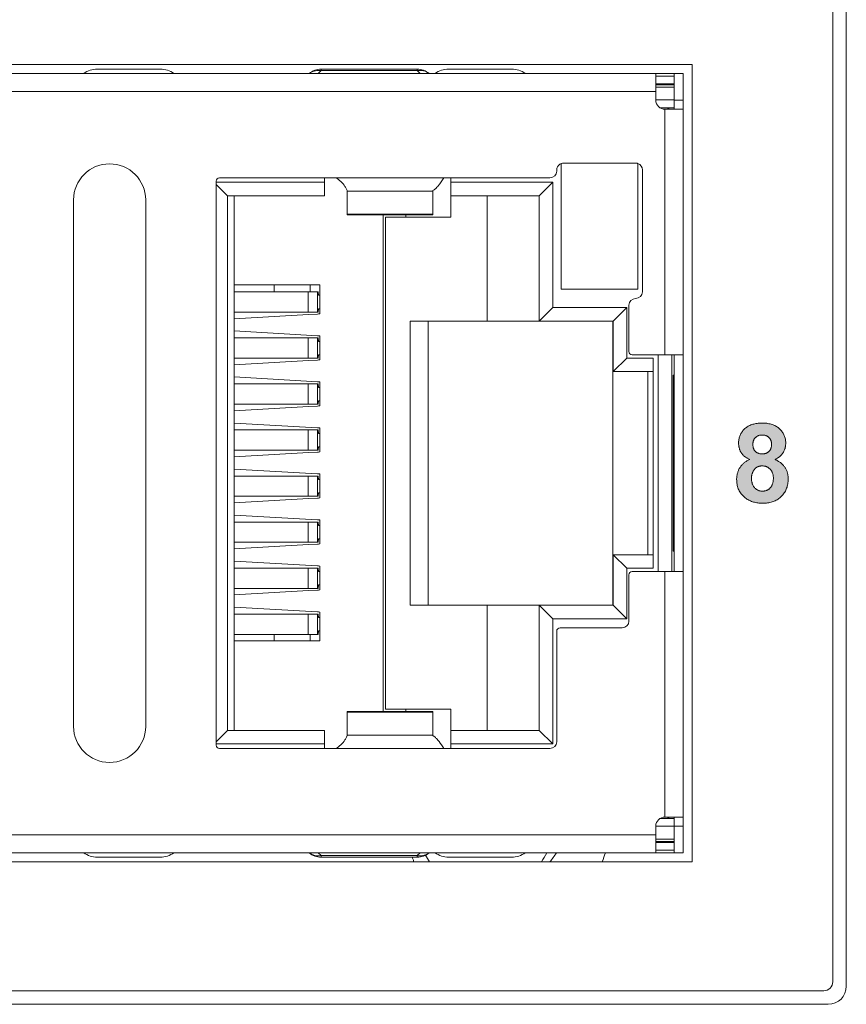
# Model space of a CAD drawing. Header units: millimetres. Extents: x 38 to 345, y 39 to 594.
# Tile 12 of 46: x 57 to 75, y 382 to 404. Entities that reach past the tile are written whole.
import ezdxf

# ---------------------------------------------------------------- set-up
doc = ezdxf.new("R2010")
doc.units = ezdxf.units.MM
doc.layers.add('PRINT', color=7, linetype='Continuous')

msp = doc.modelspace()

# ---------------------------------------------------------------- hatches: boundary and pattern name
at = {"layer": 'PRINT', "lineweight": 0}
h = msp.add_hatch(color=256, dxfattribs=at)
h.dxf.hatch_style = 2
edge = h.paths.add_edge_path()
edge.add_spline(control_points=[(73.13, 394.117), (73.044, 394.154), (72.981, 394.204), (72.942, 394.268), (72.902, 394.331), (72.883, 394.401), (72.883, 394.477), (72.883, 394.607), (72.928, 394.714), (73.019, 394.799), (73.109, 394.884), (73.238, 394.926), (73.405, 394.926), (73.57, 394.926), (73.699, 394.884), (73.79, 394.799), (73.882, 394.714), (73.927, 394.607), (73.927, 394.477), (73.927, 394.396), (73.906, 394.325), (73.864, 394.262), (73.823, 394.199), (73.764, 394.151), (73.688, 394.117), (73.784, 394.079), (73.857, 394.022), (73.908, 393.948), (73.958, 393.873), (73.983, 393.788), (73.983, 393.69), (73.983, 393.53), (73.932, 393.399), (73.83, 393.299), (73.727, 393.198), (73.591, 393.148), (73.421, 393.148), (73.262, 393.148), (73.131, 393.189), (73.025, 393.273), (72.901, 393.371), (72.839, 393.505), (72.839, 393.676), (72.839, 393.77), (72.862, 393.857), (72.909, 393.935), (72.956, 394.014), (73.029, 394.075), (73.13, 394.117)], knot_values=[0, 0, 0, 0, 1, 1, 1, 2, 2, 2, 3, 3, 3, 4, 4, 4, 5, 5, 5, 6, 6, 6, 7, 7, 7, 8, 8, 8, 9, 9, 9, 10, 10, 10, 11, 11, 11, 12, 12, 12, 13, 13, 13, 14, 14, 14, 15, 15, 15, 16, 16, 16, 16], degree=3, periodic=0)
edge = h.paths.add_edge_path()
edge.add_spline(control_points=[(73.168, 393.708), (73.168, 393.616), (73.191, 393.545), (73.238, 393.493), (73.286, 393.442), (73.344, 393.416), (73.415, 393.416), (73.484, 393.416), (73.54, 393.441), (73.586, 393.49), (73.631, 393.54), (73.653, 393.611), (73.653, 393.705), (73.653, 393.786), (73.63, 393.851), (73.584, 393.901), (73.538, 393.95), (73.48, 393.975), (73.41, 393.975), (73.328, 393.975), (73.268, 393.947), (73.228, 393.891), (73.188, 393.835), (73.168, 393.774), (73.168, 393.708)], knot_values=[0, 0, 0, 0, 1, 1, 1, 2, 2, 2, 3, 3, 3, 4, 4, 4, 5, 5, 5, 6, 6, 6, 7, 7, 7, 8, 8, 8, 8], degree=3, periodic=0)
edge = h.paths.add_edge_path()
edge.add_spline(control_points=[(73.199, 394.453), (73.199, 394.387), (73.218, 394.335), (73.255, 394.298), (73.293, 394.261), (73.343, 394.242), (73.405, 394.242), (73.469, 394.242), (73.519, 394.261), (73.557, 394.299), (73.595, 394.336), (73.614, 394.388), (73.614, 394.455), (73.614, 394.517), (73.595, 394.567), (73.558, 394.605), (73.52, 394.642), (73.471, 394.661), (73.409, 394.661), (73.345, 394.661), (73.294, 394.642), (73.256, 394.604), (73.218, 394.566), (73.199, 394.516), (73.199, 394.453)], knot_values=[0, 0, 0, 0, 1, 1, 1, 2, 2, 2, 3, 3, 3, 4, 4, 4, 5, 5, 5, 6, 6, 6, 7, 7, 7, 8, 8, 8, 8], degree=3, periodic=0)

# ---------------------------------------------------------------- linework, layer by layer
at = {"color": 7, "linetype": 'Continuous', "lineweight": 0}
for p, q in [((75.271, 490.642), (75.271, 382.442)), ((74.971, 490.542), (74.971, 382.542)), ((46.021, 402.872), (71.851, 402.872)), ((46.825, 402.672), (71.047, 402.672)), ((59.361, 402.772), (58.661, 402.772)), ((60.061, 402.772), (59.361, 402.772)), ((63.563, 402.672), (63.628, 402.737)), ((63.628, 402.771), (65.754, 402.771)), ((63.628, 402.771), (63.628, 402.737)), ((65.754, 402.737), (63.628, 402.737)), ((65.754, 402.737), (65.754, 402.771)), ((65.754, 402.737), (65.819, 402.672)), ((67.151, 402.772), (66.451, 402.772)), ((67.851, 402.772), (67.151, 402.772)), ((71.047, 402.507), (71.047, 402.672)), ((71.047, 402.672), (71.451, 402.672)), ((71.451, 402.672), (71.451, 402.168)), ((71.451, 402.672), (71.651, 402.672)), ((71.651, 402.082), (71.651, 402.672)), ((71.851, 402.872), (71.851, 385.202)), ((71.451, 402.618), (71.047, 402.618)), ((71.047, 402.472), (71.047, 402.507)), ((71.047, 402.272), (71.047, 402.472)), ((71.047, 402.272), (46.825, 402.272)), ((71.047, 402.448), (71.451, 402.448)), ((71.047, 402.421), (71.451, 402.421)), ((71.451, 402.368), (71.047, 402.368)), ((71.047, 402.272), (71.047, 402.082)), ((71.451, 402.087), (71.047, 402.087)), ((71.451, 402.087), (71.451, 402.168)), ((71.451, 401.942), (71.451, 402.087)), ((71.451, 402.082), (71.651, 402.082)), ((71.651, 402.082), (71.651, 401.882)), ((71.139, 401.914), (71.249, 401.914)), ((71.435, 401.882), (71.248, 401.882)), ((71.249, 401.914), (71.451, 401.914)), ((71.249, 401.881), (71.249, 396.437)), ((71.309, 401.914), (71.341, 401.882)), ((71.451, 401.882), (71.435, 401.882)), ((71.451, 401.942), (71.451, 401.883)), ((71.651, 401.882), (71.451, 401.882)), ((71.651, 401.882), (71.651, 396.437)), ((68.85, 400.537), (68.85, 400.512)), ((68.951, 400.678), (68.951, 397.89)), ((70.6, 400.687), (69, 400.687)), ((70.651, 397.89), (70.651, 400.677)), ((70.75, 397.837), (70.75, 400.537)), ((61.3, 400.287), (61.3, 387.787)), ((63.701, 400.362), (61.375, 400.362)), ((63.95, 400.362), (63.701, 400.362)), ((63.701, 400.362), (63.701, 400.262)), ((63.95, 400.362), (66.35, 400.362)), ((66.501, 400.362), (66.35, 400.362)), ((68.7, 400.362), (66.501, 400.362)), ((66.501, 400.262), (66.501, 400.362)), ((63.701, 400.262), (61.3, 400.262)), ((61.3, 400.213), (61.551, 399.962)), ((63.701, 399.962), (63.701, 400.262)), ((64.2, 400.077), (64.188, 400.108)), ((64.2, 400.077), (64.2, 400.066)), ((64.2, 400.066), (64.2, 399.557)), ((66.1, 400.066), (64.2, 400.066)), ((66.1, 400.066), (66.1, 400.077)), ((66.1, 399.557), (66.1, 400.066)), ((66.501, 400.262), (66.501, 399.962)), ((68.761, 400.262), (66.501, 400.262)), ((68.461, 399.962), (68.761, 400.262)), ((68.761, 397.487), (68.761, 400.262)), ((58.136, 399.872), (58.136, 388.202)), ((59.736, 388.202), (59.736, 399.872)), ((61.551, 399.962), (61.551, 388.112)), ((63.701, 399.962), (61.551, 399.962)), ((61.701, 388.112), (61.701, 399.962)), ((66.501, 399.962), (68.461, 399.962)), ((66.501, 399.962), (66.501, 399.487)), ((67.311, 399.962), (67.311, 397.187)), ((68.461, 399.962), (68.461, 397.187)), ((64.2, 399.557), (64.2, 399.545)), ((64.2, 399.557), (66.1, 399.557)), ((64.2, 399.545), (66.1, 399.545)), ((65.001, 399.545), (65.001, 388.529)), ((65.051, 399.487), (66.501, 399.487)), ((65.051, 388.587), (65.051, 399.487)), ((65.501, 399.487), (65.501, 399.545)), ((66.1, 399.545), (66.1, 399.557)), ((61.701, 397.987), (63.601, 397.987)), ((62.585, 397.837), (62.585, 397.987)), ((63.385, 397.837), (63.385, 397.987)), ((63.601, 397.987), (63.601, 397.832)), ((70.651, 397.89), (68.951, 397.89)), ((61.701, 397.837), (63.34, 397.837)), ((63.34, 397.832), (61.701, 397.832)), ((63.34, 397.837), (63.385, 397.837)), ((63.516, 397.832), (63.34, 397.832)), ((63.34, 397.382), (63.34, 397.832)), ((63.542, 397.832), (63.516, 397.832)), ((63.542, 397.832), (63.564, 397.832)), ((63.542, 397.832), (63.542, 397.382)), ((63.564, 397.832), (63.567, 397.757)), ((63.601, 397.757), (63.567, 397.757)), ((63.601, 397.832), (63.601, 397.757)), ((63.601, 397.757), (63.601, 397.457)), ((63.567, 397.457), (63.564, 397.382)), ((63.567, 397.457), (63.601, 397.457)), ((63.601, 397.457), (63.601, 397.382)), ((68.761, 397.487), (68.461, 397.187)), ((70.401, 397.487), (68.761, 397.487)), ((70.401, 397.487), (70.101, 397.187)), ((70.401, 396.367), (70.401, 397.487)), ((70.45, 396.512), (70.45, 397.537)), ((63.34, 397.382), (61.701, 397.382)), ((61.701, 397.237), (63.343, 397.331)), ((63.34, 397.382), (63.542, 397.382)), ((63.343, 397.331), (63.544, 397.343)), ((63.542, 397.382), (63.564, 397.382)), ((63.544, 397.343), (63.566, 397.344)), ((63.566, 397.344), (63.601, 397.346)), ((63.601, 397.382), (63.601, 397.346)), ((67.311, 397.187), (65.601, 397.187)), ((65.601, 397.187), (65.601, 390.887)), ((66.001, 397.187), (66.001, 390.887)), ((67.311, 397.187), (68.461, 397.187)), ((68.461, 397.187), (70.101, 397.187)), ((70.091, 396.067), (70.091, 397.187)), ((70.101, 396.067), (70.101, 397.187)), ((63.544, 396.86), (61.701, 396.967)), ((63.34, 396.812), (61.701, 396.812)), ((63.516, 396.812), (63.34, 396.812)), ((63.34, 396.362), (63.34, 396.812)), ((63.542, 396.812), (63.516, 396.812)), ((63.542, 396.812), (63.564, 396.812)), ((63.542, 396.812), (63.542, 396.362)), ((63.567, 396.859), (63.544, 396.86)), ((63.564, 396.812), (63.567, 396.737)), ((63.601, 396.857), (63.567, 396.859)), ((63.601, 396.812), (63.601, 396.857)), ((63.601, 396.737), (63.601, 396.812)), ((63.567, 396.737), (63.601, 396.737)), ((63.601, 396.437), (63.601, 396.737)), ((61.701, 396.362), (63.34, 396.362)), ((63.34, 396.362), (63.542, 396.362)), ((63.542, 396.362), (63.564, 396.362)), ((63.567, 396.437), (63.564, 396.362)), ((63.601, 396.437), (63.567, 396.437)), ((63.601, 396.362), (63.601, 396.437)), ((63.601, 396.326), (63.601, 396.362)), ((70.401, 396.367), (70.101, 396.067)), ((70.991, 396.367), (70.401, 396.367)), ((71.249, 396.437), (70.525, 396.437)), ((70.991, 396.067), (70.991, 396.367)), ((71.101, 396.437), (71.101, 391.637)), ((71.251, 396.437), (71.451, 396.437)), ((71.401, 391.637), (71.401, 396.437)), ((71.451, 396.437), (71.451, 391.637)), ((71.451, 396.437), (71.486, 396.437)), ((71.486, 396.437), (71.651, 396.437)), ((71.651, 391.637), (71.651, 396.437)), ((61.701, 396.217), (63.343, 396.311)), ((63.343, 396.311), (63.544, 396.323)), ((63.544, 396.323), (63.566, 396.324)), ((63.566, 396.324), (63.601, 396.326)), ((63.544, 395.84), (61.701, 395.947)), ((70.091, 392.007), (70.091, 396.067)), ((70.991, 396.067), (70.101, 396.067)), ((70.871, 396.067), (70.871, 392.007)), ((70.991, 392.007), (70.991, 396.067)), ((71.431, 394.727), (71.431, 395.987)), ((71.451, 395.987), (71.431, 395.987)), ((63.34, 395.792), (61.701, 395.792)), ((63.516, 395.792), (63.34, 395.792)), ((63.34, 395.342), (63.34, 395.792)), ((63.542, 395.792), (63.516, 395.792)), ((63.542, 395.792), (63.564, 395.792)), ((63.542, 395.792), (63.542, 395.342)), ((63.567, 395.839), (63.544, 395.84)), ((63.564, 395.792), (63.567, 395.717)), ((63.601, 395.837), (63.567, 395.839)), ((63.567, 395.717), (63.601, 395.717)), ((63.601, 395.792), (63.601, 395.837)), ((63.601, 395.717), (63.601, 395.792)), ((63.601, 395.417), (63.601, 395.717)), ((61.701, 395.342), (63.34, 395.342)), ((61.701, 395.197), (63.343, 395.291)), ((63.34, 395.342), (63.542, 395.342)), ((63.343, 395.291), (63.544, 395.303)), ((63.542, 395.342), (63.564, 395.342)), ((63.544, 395.303), (63.566, 395.304)), ((63.567, 395.417), (63.564, 395.342)), ((63.566, 395.304), (63.601, 395.306)), ((63.601, 395.417), (63.567, 395.417)), ((63.601, 395.342), (63.601, 395.417)), ((63.601, 395.306), (63.601, 395.342)), ((63.544, 394.82), (61.701, 394.927)), ((63.567, 394.819), (63.544, 394.82)), ((63.601, 394.817), (63.567, 394.819)), ((63.601, 394.772), (63.601, 394.817)), ((63.34, 394.772), (61.701, 394.772)), ((63.516, 394.772), (63.34, 394.772)), ((63.34, 394.322), (63.34, 394.772)), ((63.542, 394.772), (63.516, 394.772)), ((63.542, 394.772), (63.564, 394.772)), ((63.542, 394.772), (63.542, 394.322)), ((63.564, 394.772), (63.567, 394.697)), ((63.567, 394.697), (63.601, 394.697)), ((63.601, 394.697), (63.601, 394.772)), ((63.601, 394.397), (63.601, 394.697)), ((71.431, 393.287), (71.431, 394.727)), ((71.451, 394.727), (71.431, 394.727)), ((63.567, 394.397), (63.564, 394.322)), ((63.601, 394.397), (63.567, 394.397)), ((63.601, 394.322), (63.601, 394.397)), ((61.701, 394.322), (63.34, 394.322)), ((61.701, 394.177), (63.343, 394.271)), ((63.34, 394.322), (63.542, 394.322)), ((63.343, 394.271), (63.544, 394.283)), ((63.542, 394.322), (63.564, 394.322)), ((63.544, 394.283), (63.566, 394.284)), ((63.566, 394.284), (63.601, 394.286)), ((63.601, 394.286), (63.601, 394.322)), ((63.544, 393.8), (61.701, 393.907)), ((63.34, 393.752), (61.701, 393.752)), ((63.516, 393.752), (63.34, 393.752)), ((63.34, 393.302), (63.34, 393.752)), ((63.542, 393.752), (63.516, 393.752)), ((63.542, 393.752), (63.564, 393.752)), ((63.542, 393.752), (63.542, 393.302)), ((63.567, 393.799), (63.544, 393.8)), ((63.564, 393.752), (63.567, 393.677)), ((63.601, 393.797), (63.567, 393.799)), ((63.601, 393.752), (63.601, 393.797)), ((63.601, 393.677), (63.601, 393.752)), ((63.567, 393.677), (63.601, 393.677)), ((63.601, 393.377), (63.601, 393.677)), ((61.701, 393.302), (63.34, 393.302)), ((63.34, 393.302), (63.542, 393.302)), ((63.542, 393.302), (63.564, 393.302)), ((63.567, 393.377), (63.564, 393.302)), ((63.601, 393.377), (63.567, 393.377)), ((63.601, 393.302), (63.601, 393.377)), ((63.601, 393.266), (63.601, 393.302)), ((71.431, 393.287), (71.431, 392.087)), ((71.431, 393.287), (71.451, 393.287)), ((61.701, 393.157), (63.343, 393.251)), ((63.343, 393.251), (63.544, 393.263)), ((63.544, 393.263), (63.566, 393.264)), ((63.566, 393.264), (63.601, 393.266)), ((63.544, 392.78), (61.701, 392.887)), ((63.34, 392.732), (61.701, 392.732)), ((63.516, 392.732), (63.34, 392.732)), ((63.34, 392.282), (63.34, 392.732)), ((63.542, 392.732), (63.516, 392.732)), ((63.542, 392.732), (63.564, 392.732)), ((63.542, 392.732), (63.542, 392.282)), ((63.567, 392.779), (63.544, 392.78)), ((63.564, 392.732), (63.567, 392.657)), ((63.601, 392.777), (63.567, 392.779)), ((63.567, 392.657), (63.601, 392.657)), ((63.601, 392.732), (63.601, 392.777)), ((63.601, 392.657), (63.601, 392.732)), ((63.601, 392.357), (63.601, 392.657)), ((61.701, 392.282), (63.34, 392.282)), ((61.701, 392.137), (63.343, 392.231)), ((63.34, 392.282), (63.542, 392.282)), ((63.343, 392.231), (63.544, 392.243)), ((63.542, 392.282), (63.564, 392.282)), ((63.544, 392.243), (63.566, 392.244)), ((63.567, 392.357), (63.564, 392.282)), ((63.566, 392.244), (63.601, 392.246)), ((63.601, 392.357), (63.567, 392.357)), ((63.601, 392.282), (63.601, 392.357)), ((63.601, 392.246), (63.601, 392.282)), ((70.091, 390.887), (70.091, 392.007)), ((70.101, 390.887), (70.101, 392.007)), ((70.991, 392.007), (70.101, 392.007)), ((70.401, 391.707), (70.101, 392.007)), ((70.991, 391.707), (70.991, 392.007)), ((71.451, 392.087), (71.431, 392.087)), ((63.544, 391.76), (61.701, 391.867)), ((63.567, 391.759), (63.544, 391.76)), ((63.601, 391.757), (63.567, 391.759)), ((63.34, 391.712), (61.701, 391.712)), ((63.516, 391.712), (63.34, 391.712)), ((63.34, 391.262), (63.34, 391.712)), ((63.542, 391.712), (63.516, 391.712)), ((63.542, 391.712), (63.564, 391.712)), ((63.542, 391.712), (63.542, 391.262)), ((63.564, 391.712), (63.567, 391.637)), ((63.567, 391.637), (63.601, 391.637)), ((63.601, 391.712), (63.601, 391.757)), ((63.601, 391.637), (63.601, 391.712)), ((63.601, 391.337), (63.601, 391.637)), ((70.401, 390.587), (70.401, 391.707)), ((70.401, 391.707), (70.991, 391.707)), ((70.45, 390.537), (70.45, 391.562)), ((70.525, 391.637), (71.25, 391.637)), ((71.25, 391.637), (71.25, 386.192)), ((71.433, 391.637), (71.251, 391.637)), ((71.451, 391.637), (71.433, 391.637)), ((71.651, 391.637), (71.451, 391.637)), ((71.651, 386.192), (71.651, 391.637)), ((63.567, 391.337), (63.564, 391.262)), ((63.601, 391.337), (63.567, 391.337)), ((63.601, 391.262), (63.601, 391.337)), ((61.701, 391.262), (63.34, 391.262)), ((61.701, 391.117), (63.343, 391.211)), ((63.34, 391.262), (63.542, 391.262)), ((63.343, 391.211), (63.544, 391.223)), ((63.542, 391.262), (63.564, 391.262)), ((63.544, 391.223), (63.566, 391.224)), ((63.566, 391.224), (63.601, 391.226)), ((63.601, 391.226), (63.601, 391.262)), ((65.601, 390.887), (67.311, 390.887)), ((67.311, 390.887), (67.311, 388.112)), ((68.461, 390.887), (67.311, 390.887)), ((68.461, 388.112), (68.461, 390.887)), ((70.101, 390.887), (68.461, 390.887)), ((68.761, 390.587), (68.461, 390.887)), ((70.401, 390.587), (70.101, 390.887)), ((63.544, 390.74), (61.701, 390.847)), ((63.34, 390.692), (61.701, 390.692)), ((63.516, 390.692), (63.34, 390.692)), ((63.34, 390.242), (63.34, 390.692)), ((63.542, 390.692), (63.516, 390.692)), ((63.542, 390.692), (63.564, 390.692)), ((63.542, 390.692), (63.542, 390.242)), ((63.567, 390.739), (63.544, 390.74)), ((63.564, 390.692), (63.567, 390.617)), ((63.601, 390.737), (63.567, 390.739)), ((63.601, 390.692), (63.601, 390.737)), ((63.601, 390.617), (63.601, 390.692)), ((63.567, 390.617), (63.601, 390.617)), ((63.601, 390.317), (63.601, 390.617)), ((68.761, 387.812), (68.761, 390.587)), ((68.761, 390.587), (70.401, 390.587)), ((61.701, 390.242), (63.34, 390.242)), ((63.34, 390.237), (61.701, 390.237)), ((62.585, 390.097), (62.585, 390.237)), ((63.34, 390.242), (63.542, 390.242)), ((63.385, 390.237), (63.34, 390.237)), ((63.385, 390.097), (63.385, 390.237)), ((63.542, 390.242), (63.564, 390.242)), ((63.567, 390.317), (63.564, 390.242)), ((63.601, 390.317), (63.567, 390.317)), ((63.601, 390.242), (63.601, 390.317)), ((63.601, 390.097), (63.601, 390.242)), ((68.85, 387.862), (68.85, 390.312)), ((68.925, 390.387), (70.3, 390.387)), ((61.701, 390.097), (63.601, 390.097)), ((64.2, 388.529), (64.2, 388.516)), ((64.2, 388.529), (66.1, 388.529)), ((64.2, 388.008), (64.2, 388.516)), ((66.1, 388.516), (64.2, 388.516)), ((66.501, 388.587), (65.051, 388.587)), ((65.501, 388.529), (65.501, 388.587)), ((66.1, 388.516), (66.1, 388.529)), ((66.1, 388.008), (66.1, 388.516)), ((66.501, 388.587), (66.501, 388.112)), ((61.3, 387.861), (61.551, 388.112)), ((63.701, 388.112), (61.551, 388.112)), ((63.701, 387.812), (63.701, 388.112)), ((66.501, 388.112), (66.501, 387.812)), ((66.501, 388.112), (68.461, 388.112)), ((68.761, 387.812), (68.461, 388.112)), ((64.2, 387.997), (64.188, 387.965)), ((64.2, 388.008), (64.2, 387.997)), ((64.2, 388.008), (66.1, 388.008)), ((66.1, 387.997), (66.1, 388.008)), ((66.1, 387.997), (66.131, 387.978)), ((61.3, 387.812), (63.701, 387.812)), ((61.375, 387.712), (63.701, 387.712)), ((63.701, 387.812), (63.701, 387.712)), ((63.701, 387.712), (63.95, 387.712)), ((66.35, 387.712), (63.95, 387.712)), ((66.35, 387.712), (66.501, 387.712)), ((66.501, 387.812), (66.501, 387.712)), ((66.501, 387.812), (68.761, 387.812)), ((66.501, 387.712), (68.7, 387.712)), ((71.248, 386.16), (71.138, 386.16)), ((71.451, 386.16), (71.248, 386.16)), ((71.249, 386.192), (71.451, 386.192)), ((71.341, 386.192), (71.309, 386.16)), ((71.451, 386.192), (71.487, 386.192)), ((71.451, 386.132), (71.451, 386.19)), ((71.451, 385.987), (71.451, 386.132)), ((71.487, 386.192), (71.651, 386.192)), ((71.651, 385.992), (71.651, 386.192)), ((71.047, 385.992), (71.047, 385.802)), ((71.047, 385.987), (71.451, 385.987)), ((71.651, 385.992), (71.451, 385.992)), ((71.451, 385.905), (71.451, 385.987)), ((71.451, 385.905), (71.451, 385.402)), ((71.651, 385.402), (71.651, 385.992)), ((46.825, 385.802), (71.047, 385.802)), ((71.047, 385.62), (71.047, 385.802)), ((71.047, 385.706), (71.451, 385.706)), ((71.451, 385.652), (71.047, 385.652)), ((71.451, 385.625), (71.047, 385.625)), ((71.047, 385.402), (71.047, 385.62)), ((71.047, 385.455), (71.451, 385.455)), ((71.047, 385.402), (46.825, 385.402)), ((58.661, 385.302), (59.361, 385.302)), ((59.361, 385.302), (60.061, 385.302)), ((63.628, 385.337), (63.563, 385.402)), ((63.628, 385.337), (63.628, 385.302)), ((63.628, 385.337), (65.754, 385.337)), ((65.754, 385.302), (63.628, 385.302)), ((65.819, 385.402), (65.754, 385.337)), ((65.754, 385.302), (65.754, 385.337)), ((66.451, 385.302), (67.151, 385.302)), ((67.151, 385.302), (67.851, 385.302)), ((71.451, 385.402), (71.047, 385.402)), ((71.451, 385.402), (71.651, 385.402)), ((71.851, 385.202), (46.021, 385.202)), ((74.771, 382.342), (41.771, 382.342)), ((74.871, 382.042), (41.671, 382.042))]:
    msp.add_line(p, q, dxfattribs=at)
for centre, radius, start, end in [((58.661, 402.272), 0.5, 90, 126.8699), ((60.061, 402.272), 0.5, 53.1301, 90), ((63.628, 402.361), 0.41, 90, 130.6638), ((63.565, 402.348), 0.394, 80.8634, 85.0298), ((65.754, 402.361), 0.41, 49.3362, 90), ((66.451, 402.272), 0.5, 90, 126.8699), ((67.851, 402.272), 0.5, 53.1301, 90), ((71.247, 402.082), 0.2, 180, 270.314), ((58.936, 399.872), 0.8, 0, 180), ((68.7, 400.512), 0.15, 270, 0), ((69, 400.537), 0.15, 123.861, 180), ((69, 400.537), 0.15, 109.074, 123.861), ((69, 400.537), 0.15, 90, 109.074), ((70.6, 400.537), 0.15, 78.4018, 90), ((70.6, 400.537), 0.15, 69.9243, 78.4018), ((70.6, 400.537), 0.15, 0, 69.9243), ((61.375, 400.287), 0.075, 90, 180), ((70.6, 397.537), 0.15, 90, 180), ((70.6, 397.837), 0.15, 270, 0), ((70.525, 396.512), 0.075, 180, 270), ((70.525, 391.562), 0.075, 90, 180), ((70.3, 390.537), 0.15, 270, 0), ((68.925, 390.312), 0.075, 90, 180), ((58.936, 388.202), 0.8, 180, 0), ((68.7, 387.862), 0.15, 270, 0), ((61.375, 387.787), 0.075, 180, 270), ((71.247, 385.992), 0.2, 89.3726, 180), ((58.661, 385.802), 0.5, 233.1301, 270), ((60.061, 385.802), 0.5, 270, 306.8699), ((63.628, 385.712), 0.41, 229.3362, 270), ((67.771, 386.042), 2.25, 199.2188, 200.1401), ((67.771, 386.042), 2.25, 200.1401, 201.9583), ((65.754, 385.712), 0.41, 270, 310.6638), ((65.817, 385.725), 0.394, 260.8634, 265.0298), ((67.271, 386.042), 1.5, 207.5475, 214.0747), ((66.451, 385.802), 0.5, 233.1301, 270), ((67.851, 385.802), 0.5, 270, 306.8699), ((67.271, 386.042), 1.5, 325.9253, 334.737), ((67.771, 386.042), 1.25, 317.6667, 329.15), ((67.771, 386.042), 2.25, 338.0408, 343.473), ((74.771, 382.542), 0.2, 270, 0), ((74.871, 382.442), 0.4, 270, 0)]:
    msp.add_arc(centre, radius, start, end, dxfattribs=at)
for points, knots in [([(63.6, 402.741), (63.557, 402.744), (63.47, 402.737), (63.393, 402.698), (63.361, 402.672)], [0, 0, 0, 0, 0.511705, 1, 1, 1, 1]), ([(66.021, 402.672), (65.986, 402.701), (65.898, 402.743), (65.802, 402.745), (65.754, 402.737)], [0, 0, 0, 0, 0.486509, 1, 1, 1, 1]), ([(64.188, 400.108), (64.179, 400.13), (64.122, 400.232), (64.031, 400.314), (63.95, 400.362)], [0, 0, 0, 0, 0.198313, 1, 1, 1, 1]), ([(66.35, 400.362), (66.31, 400.302), (66.254, 400.216), (66.168, 400.121), (66.123, 400.088), (66.1, 400.077)], [0, 0, 0, 0, 0.563534, 0.801814, 1, 1, 1, 1]), ([(64.188, 387.965), (64.179, 387.944), (64.122, 387.842), (64.031, 387.759), (63.95, 387.712)], [0, 0, 0, 0, 0.198318, 1, 1, 1, 1]), ([(66.131, 387.978), (66.151, 387.965), (66.19, 387.93), (66.264, 387.841), (66.315, 387.765), (66.35, 387.712)], [0, 0, 0, 0, 0.208445, 0.450069, 1, 1, 1, 1]), ([(63.361, 385.402), (63.396, 385.373), (63.484, 385.331), (63.58, 385.329), (63.628, 385.337)], [0, 0, 0, 0, 0.486509, 1, 1, 1, 1]), ([(65.782, 385.333), (65.825, 385.329), (65.912, 385.336), (65.989, 385.376), (66.021, 385.402)], [0, 0, 0, 0, 0.511705, 1, 1, 1, 1])]:
    msp.add_open_spline(points, degree=3, knots=knots, dxfattribs=at)
at = {"layer": 'PRINT', "lineweight": 0}
for points in [[(73.13, 394.117), (73.115, 394.124), (73.101, 394.13), (73.088, 394.137), (73.074, 394.145), (73.062, 394.152), (73.05, 394.16), (73.038, 394.168), (73.027, 394.176), (73.016, 394.184), (73.005, 394.193), (72.995, 394.202), (72.986, 394.211), (72.977, 394.221), (72.968, 394.231), (72.96, 394.241), (72.953, 394.251), (72.945, 394.262), (72.939, 394.272), (72.932, 394.283), (72.926, 394.295), (72.921, 394.306), (72.916, 394.317), (72.911, 394.329), (72.906, 394.34), (72.902, 394.352), (72.899, 394.364), (72.895, 394.376), (72.893, 394.388), (72.89, 394.4), (72.888, 394.412), (72.886, 394.425), (72.885, 394.437), (72.884, 394.45), (72.883, 394.463), (72.883, 394.475), (72.883, 394.496), (72.884, 394.518), (72.887, 394.539), (72.89, 394.56), (72.893, 394.58), (72.898, 394.6), (72.904, 394.619), (72.91, 394.638), (72.918, 394.657), (72.926, 394.675), (72.935, 394.692), (72.945, 394.709), (72.956, 394.726), (72.968, 394.742), (72.98, 394.758), (72.994, 394.774), (73.008, 394.789), (73.024, 394.803), (73.04, 394.817), (73.057, 394.83), (73.074, 394.842), (73.092, 394.854), (73.111, 394.864), (73.131, 394.874), (73.152, 394.883), (73.173, 394.891), (73.195, 394.898), (73.218, 394.904), (73.241, 394.91), (73.266, 394.915), (73.291, 394.918), (73.316, 394.922), (73.343, 394.924), (73.37, 394.925), (73.398, 394.926), (73.426, 394.926), (73.453, 394.925), (73.48, 394.923), (73.506, 394.92), (73.531, 394.917), (73.556, 394.912), (73.579, 394.907), (73.602, 394.901), (73.625, 394.894), (73.646, 394.887), (73.667, 394.878), (73.687, 394.869), (73.707, 394.859), (73.726, 394.848), (73.744, 394.836), (73.761, 394.824), (73.777, 394.81), (73.793, 394.796), (73.808, 394.781), (73.822, 394.766), (73.836, 394.75), (73.848, 394.734), (73.859, 394.718), (73.87, 394.701), (73.88, 394.684), (73.888, 394.666), (73.896, 394.647), (73.903, 394.629), (73.909, 394.61), (73.915, 394.59), (73.919, 394.57), (73.922, 394.549), (73.925, 394.529), (73.927, 394.507), (73.927, 394.485), (73.927, 394.469), (73.927, 394.455), (73.926, 394.442), (73.925, 394.428), (73.923, 394.415), (73.921, 394.402), (73.918, 394.39), (73.915, 394.377), (73.912, 394.365), (73.908, 394.352), (73.904, 394.34), (73.9, 394.329), (73.895, 394.317), (73.889, 394.305), (73.884, 394.294), (73.878, 394.283), (73.871, 394.272), (73.864, 394.261), (73.857, 394.25), (73.849, 394.24), (73.841, 394.23), (73.833, 394.22), (73.824, 394.211), (73.815, 394.202), (73.806, 394.193), (73.796, 394.184), (73.786, 394.176), (73.776, 394.168), (73.765, 394.161), (73.754, 394.153), (73.743, 394.146), (73.731, 394.139), (73.719, 394.133), (73.707, 394.126), (73.694, 394.12), (73.696, 394.114), (73.712, 394.107), (73.727, 394.1), (73.742, 394.092), (73.757, 394.084), (73.771, 394.076), (73.785, 394.067), (73.799, 394.058), (73.811, 394.049), (73.824, 394.039), (73.836, 394.029), (73.847, 394.018), (73.859, 394.008), (73.869, 393.996), (73.879, 393.985), (73.889, 393.973), (73.898, 393.961), (73.907, 393.949), (73.916, 393.936), (73.924, 393.923), (73.931, 393.909), (73.938, 393.896), (73.944, 393.882), (73.95, 393.868), (73.956, 393.854), (73.961, 393.84), (73.965, 393.825), (73.969, 393.811), (73.972, 393.795), (73.975, 393.78), (73.978, 393.765), (73.98, 393.749), (73.981, 393.733), (73.982, 393.717), (73.983, 393.701), (73.983, 393.68), (73.982, 393.653), (73.98, 393.627), (73.977, 393.601), (73.974, 393.576), (73.969, 393.551), (73.963, 393.527), (73.956, 393.504), (73.948, 393.481), (73.939, 393.459), (73.929, 393.437), (73.919, 393.416), (73.907, 393.396), (73.894, 393.376), (73.88, 393.356), (73.865, 393.338), (73.85, 393.319), (73.833, 393.302), (73.815, 393.285), (73.797, 393.269), (73.778, 393.254), (73.758, 393.24), (73.738, 393.227), (73.717, 393.215), (73.695, 393.204), (73.673, 393.194), (73.65, 393.185), (73.626, 393.177), (73.602, 393.17), (73.577, 393.164), (73.551, 393.159), (73.525, 393.155), (73.498, 393.152), (73.47, 393.149), (73.442, 393.148), (73.414, 393.148), (73.387, 393.148), (73.361, 393.15), (73.335, 393.152), (73.31, 393.155), (73.286, 393.159), (73.262, 393.164), (73.238, 393.169), (73.215, 393.175), (73.193, 393.182), (73.171, 393.19), (73.149, 393.199), (73.128, 393.209), (73.108, 393.219), (73.088, 393.23), (73.068, 393.242), (73.049, 393.255), (73.031, 393.268), (73.011, 393.284), (72.991, 393.302), (72.973, 393.32), (72.955, 393.339), (72.939, 393.359), (72.924, 393.379), (72.91, 393.4), (72.898, 393.422), (72.887, 393.445), (72.876, 393.468), (72.868, 393.492), (72.86, 393.517), (72.853, 393.542), (72.848, 393.568), (72.844, 393.595), (72.841, 393.623), (72.84, 393.651), (72.839, 393.678), (72.839, 393.694), (72.84, 393.71), (72.841, 393.726), (72.843, 393.741), (72.845, 393.756), (72.848, 393.772), (72.851, 393.787), (72.854, 393.802), (72.858, 393.817), (72.862, 393.831), (72.867, 393.846), (72.872, 393.86), (72.878, 393.874), (72.884, 393.888), (72.891, 393.902), (72.898, 393.916), (72.906, 393.929), (72.914, 393.943), (72.922, 393.956), (72.931, 393.969), (72.941, 393.981), (72.951, 393.993), (72.962, 394.005), (72.973, 394.016), (72.984, 394.027), (72.997, 394.038), (73.009, 394.048), (73.022, 394.058), (73.036, 394.067), (73.051, 394.077), (73.065, 394.086), (73.081, 394.094), (73.096, 394.102), (73.113, 394.11)], [(73.199, 394.453), (73.199, 394.442), (73.199, 394.431), (73.2, 394.42), (73.202, 394.409), (73.204, 394.399), (73.206, 394.389), (73.208, 394.379), (73.211, 394.37), (73.214, 394.361), (73.218, 394.352), (73.222, 394.343), (73.226, 394.335), (73.231, 394.327), (73.236, 394.32), (73.242, 394.312), (73.248, 394.305), (73.254, 394.299), (73.261, 394.292), (73.268, 394.286), (73.275, 394.281), (73.282, 394.276), (73.29, 394.271), (73.298, 394.266), (73.306, 394.262), (73.315, 394.258), (73.323, 394.255), (73.332, 394.252), (73.342, 394.25), (73.351, 394.247), (73.361, 394.246), (73.371, 394.244), (73.381, 394.243), (73.392, 394.243), (73.402, 394.242), (73.413, 394.242), (73.424, 394.243), (73.435, 394.244), (73.445, 394.245), (73.455, 394.247), (73.465, 394.249), (73.474, 394.251), (73.483, 394.254), (73.492, 394.257), (73.501, 394.26), (73.509, 394.264), (73.518, 394.269), (73.525, 394.273), (73.533, 394.279), (73.54, 394.284), (73.548, 394.29), (73.554, 394.296), (73.561, 394.303), (73.567, 394.31), (73.573, 394.317), (73.579, 394.324), (73.584, 394.332), (73.588, 394.34), (73.593, 394.349), (73.597, 394.357), (73.6, 394.366), (73.603, 394.376), (73.606, 394.385), (73.608, 394.395), (73.61, 394.405), (73.612, 394.416), (73.613, 394.426), (73.614, 394.438), (73.614, 394.449), (73.614, 394.46), (73.614, 394.471), (73.613, 394.481), (73.612, 394.491), (73.61, 394.501), (73.608, 394.511), (73.606, 394.52), (73.603, 394.53), (73.6, 394.538), (73.597, 394.547), (73.593, 394.556), (73.589, 394.564), (73.584, 394.572), (73.579, 394.579), (73.574, 394.587), (73.568, 394.594), (73.562, 394.601), (73.555, 394.607), (73.548, 394.613), (73.541, 394.619), (73.534, 394.625), (73.526, 394.63), (73.519, 394.635), (73.511, 394.639), (73.502, 394.643), (73.494, 394.646), (73.485, 394.65), (73.476, 394.652), (73.467, 394.655), (73.457, 394.657), (73.448, 394.658), (73.438, 394.66), (73.427, 394.661), (73.417, 394.661), (73.406, 394.661), (73.395, 394.661), (73.384, 394.66), (73.374, 394.659), (73.363, 394.658), (73.353, 394.656), (73.344, 394.654), (73.334, 394.651), (73.325, 394.648), (73.316, 394.645), (73.308, 394.641), (73.299, 394.637), (73.291, 394.632), (73.283, 394.627), (73.276, 394.622), (73.269, 394.616), (73.262, 394.61), (73.255, 394.603), (73.248, 394.596), (73.242, 394.589), (73.237, 394.582), (73.231, 394.575), (73.227, 394.567), (73.222, 394.559), (73.218, 394.55), (73.214, 394.542), (73.211, 394.533), (73.208, 394.524), (73.206, 394.515), (73.204, 394.505), (73.202, 394.495), (73.2, 394.485), (73.199, 394.475), (73.199, 394.464)], [(73.168, 393.708), (73.168, 393.692), (73.169, 393.677), (73.17, 393.662), (73.172, 393.647), (73.174, 393.633), (73.176, 393.619), (73.18, 393.606), (73.183, 393.593), (73.187, 393.58), (73.192, 393.568), (73.197, 393.556), (73.202, 393.545), (73.208, 393.534), (73.215, 393.523), (73.222, 393.513), (73.229, 393.504), (73.237, 393.494), (73.246, 393.485), (73.254, 393.477), (73.263, 393.469), (73.272, 393.462), (73.281, 393.456), (73.291, 393.449), (73.301, 393.444), (73.311, 393.439), (73.321, 393.434), (73.331, 393.43), (73.342, 393.426), (73.353, 393.423), (73.364, 393.421), (73.376, 393.419), (73.387, 393.417), (73.399, 393.417), (73.411, 393.416), (73.424, 393.416), (73.435, 393.417), (73.447, 393.418), (73.458, 393.42), (73.469, 393.422), (73.48, 393.424), (73.491, 393.428), (73.501, 393.431), (73.511, 393.435), (73.521, 393.44), (73.53, 393.445), (73.54, 393.451), (73.549, 393.457), (73.558, 393.464), (73.566, 393.471), (73.575, 393.479), (73.583, 393.487), (73.59, 393.496), (73.598, 393.505), (73.605, 393.515), (73.611, 393.525), (73.617, 393.535), (73.623, 393.546), (73.628, 393.558), (73.632, 393.569), (73.637, 393.582), (73.64, 393.594), (73.643, 393.608), (73.646, 393.621), (73.649, 393.635), (73.65, 393.65), (73.652, 393.665), (73.653, 393.681), (73.653, 393.696), (73.653, 393.712), (73.653, 393.726), (73.652, 393.739), (73.65, 393.752), (73.648, 393.765), (73.646, 393.778), (73.643, 393.79), (73.64, 393.802), (73.636, 393.814), (73.632, 393.825), (73.627, 393.836), (73.622, 393.847), (73.616, 393.857), (73.61, 393.867), (73.604, 393.877), (73.597, 393.886), (73.589, 393.895), (73.581, 393.904), (73.573, 393.912), (73.564, 393.92), (73.556, 393.927), (73.547, 393.934), (73.537, 393.94), (73.528, 393.946), (73.518, 393.951), (73.508, 393.956), (73.498, 393.96), (73.487, 393.964), (73.477, 393.967), (73.466, 393.969), (73.454, 393.972), (73.443, 393.973), (73.431, 393.974), (73.419, 393.975), (73.406, 393.975), (73.392, 393.975), (73.379, 393.974), (73.366, 393.972), (73.353, 393.97), (73.341, 393.967), (73.329, 393.964), (73.318, 393.96), (73.307, 393.956), (73.296, 393.951), (73.286, 393.945), (73.276, 393.939), (73.267, 393.932), (73.258, 393.925), (73.25, 393.917), (73.242, 393.908), (73.234, 393.899), (73.227, 393.89), (73.22, 393.88), (73.214, 393.87), (73.208, 393.86), (73.202, 393.849), (73.197, 393.839), (73.193, 393.829), (73.188, 393.818), (73.184, 393.808), (73.181, 393.797), (73.178, 393.786), (73.175, 393.775), (73.173, 393.764), (73.171, 393.753), (73.17, 393.742), (73.169, 393.731), (73.168, 393.72)]]:
    msp.add_lwpolyline(points, close=True, dxfattribs=at)

doc.saveas('drawing.dxf')
